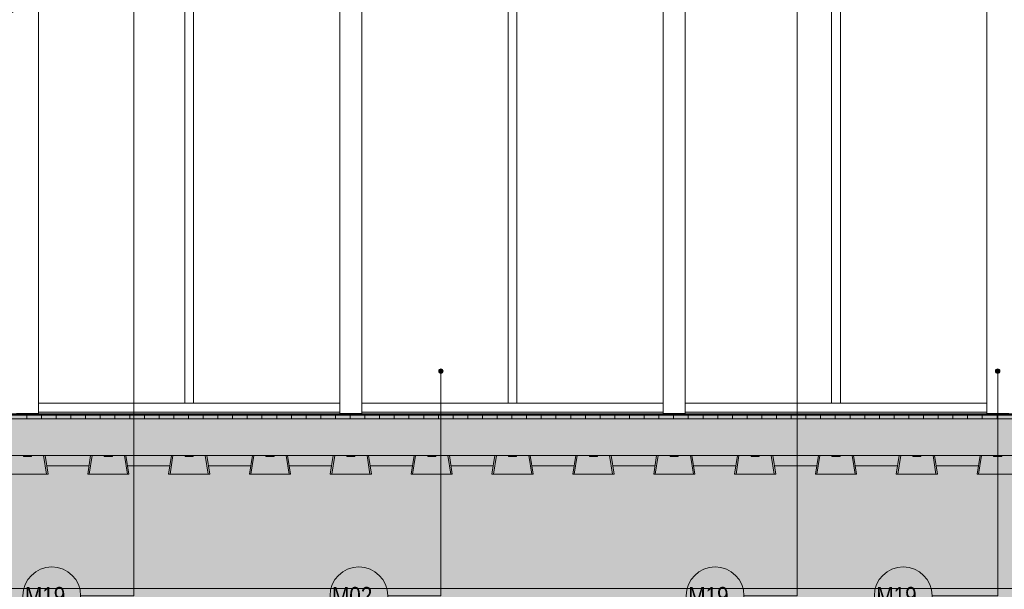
# Model space of a CAD drawing. Header units: millimetres. Extents: x -65 to 293624, y -1905 to 31061.
# Tile 105 of 256: x 55013 to 61711, y 11155 to 15031. Entities that reach past the tile are written whole.
import ezdxf

# ---------------------------------------------------------------- set-up
doc = ezdxf.new("R2010")
doc.units = ezdxf.units.MM
doc.header["$MEASUREMENT"] = 0
for name, color, linetype in [('00 2D joon.AR', 7, 'Continuous'), ('00 Silt sein.AR', 7, 'Continuous'), ('1211 Vundamendid.AR', 7, 'Continuous'), ('1232 Välisseinad.AR', 7, 'Continuous'), ('1244 Fassaadivarustus.AR', 7, 'Continuous'), ('1245 Klaasfassaadid.AR', 7, 'Continuous'), ('1253 Terrassipostid.AR', 7, 'Continuous'), ('1253 Välisterrassid.AR', 7, 'Continuous')]:
    doc.layers.add(name, color=color, linetype=linetype)
doc.styles.add('GENERATED_STYLE_4', font='txt', dxfattribs={"width": 0.84})

# ---------------------------------------------------------------- blocks, each defined once
blk = doc.blocks.new('*X4', base_point=(-38239, 12361.4))
at = {"layer": '1253 Välisterrassid.AR', "color": 7, "linetype": 'Continuous', "lineweight": 13}
for p, q in [((55061, 12341.4), (55061, 12315.4)), ((55061, 12341.4), (55061, 12315.4)), ((55161, 12341.4), (55161, 12315.4)), ((55161, 12341.4), (55161, 12315.4)), ((55261, 12341.4), (55261, 12315.4)), ((55261, 12341.4), (55261, 12315.4)), ((55361, 12341.4), (55361, 12315.4)), ((55361, 12341.4), (55361, 12315.4)), ((55461, 12341.4), (55461, 12315.4)), ((55461, 12341.4), (55461, 12315.4)), ((55561, 12341.4), (55561, 12315.4)), ((55561, 12341.4), (55561, 12315.4)), ((55661, 12341.4), (55661, 12315.4)), ((55661, 12341.4), (55661, 12315.4)), ((55761, 12341.4), (55761, 12315.4)), ((55761, 12341.4), (55761, 12315.4)), ((55861, 12341.4), (55861, 12315.4)), ((55861, 12341.4), (55861, 12315.4)), ((55961, 12341.4), (55961, 12315.4)), ((55961, 12341.4), (55961, 12315.4)), ((56061, 12341.4), (56061, 12315.4)), ((56061, 12341.4), (56061, 12315.4)), ((56161, 12341.4), (56161, 12315.4)), ((56161, 12341.4), (56161, 12315.4)), ((56261, 12341.4), (56261, 12315.4)), ((56261, 12341.4), (56261, 12315.4)), ((56361, 12341.4), (56361, 12315.4)), ((56361, 12341.4), (56361, 12315.4)), ((56461, 12341.4), (56461, 12315.4)), ((56461, 12341.4), (56461, 12315.4)), ((56561, 12341.4), (56561, 12315.4)), ((56561, 12341.4), (56561, 12315.4)), ((56661, 12341.4), (56661, 12315.4)), ((56661, 12341.4), (56661, 12315.4)), ((56761, 12341.4), (56761, 12315.4)), ((56761, 12341.4), (56761, 12315.4)), ((56861, 12341.4), (56861, 12315.4)), ((56861, 12341.4), (56861, 12315.4)), ((56961, 12341.4), (56961, 12315.4)), ((56961, 12341.4), (56961, 12315.4)), ((57061, 12341.4), (57061, 12315.4)), ((57061, 12341.4), (57061, 12315.4)), ((57161, 12341.4), (57161, 12315.4)), ((57161, 12341.4), (57161, 12315.4)), ((57261, 12341.4), (57261, 12315.4)), ((57261, 12341.4), (57261, 12315.4)), ((57361, 12341.4), (57361, 12315.4)), ((57361, 12341.4), (57361, 12315.4)), ((57461, 12341.4), (57461, 12315.4)), ((57461, 12341.4), (57461, 12315.4)), ((57561, 12341.4), (57561, 12315.4)), ((57561, 12341.4), (57561, 12315.4)), ((57661, 12341.4), (57661, 12315.4)), ((57661, 12341.4), (57661, 12315.4)), ((57761, 12341.4), (57761, 12315.4)), ((57761, 12341.4), (57761, 12315.4)), ((57861, 12341.4), (57861, 12315.4)), ((57861, 12341.4), (57861, 12315.4)), ((57961, 12341.4), (57961, 12315.4)), ((57961, 12341.4), (57961, 12315.4)), ((58061, 12341.4), (58061, 12315.4)), ((58061, 12341.4), (58061, 12315.4)), ((58161, 12341.4), (58161, 12315.4)), ((58161, 12341.4), (58161, 12315.4)), ((58261, 12341.4), (58261, 12315.4)), ((58261, 12341.4), (58261, 12315.4)), ((58361, 12341.4), (58361, 12315.4)), ((58361, 12341.4), (58361, 12315.4)), ((58461, 12341.4), (58461, 12315.4)), ((58461, 12341.4), (58461, 12315.4)), ((58561, 12341.4), (58561, 12315.4)), ((58561, 12341.4), (58561, 12315.4)), ((58661, 12341.4), (58661, 12315.4)), ((58661, 12341.4), (58661, 12315.4)), ((58761, 12341.4), (58761, 12315.4)), ((58761, 12341.4), (58761, 12315.4)), ((58861, 12341.4), (58861, 12315.4)), ((58861, 12341.4), (58861, 12315.4)), ((58961, 12341.4), (58961, 12315.4)), ((58961, 12341.4), (58961, 12315.4)), ((59061, 12341.4), (59061, 12315.4)), ((59061, 12341.4), (59061, 12315.4)), ((59161, 12341.4), (59161, 12315.4)), ((59161, 12341.4), (59161, 12315.4)), ((59261, 12341.4), (59261, 12315.4)), ((59261, 12341.4), (59261, 12315.4)), ((59361, 12341.4), (59361, 12315.4)), ((59361, 12341.4), (59361, 12315.4)), ((59461, 12341.4), (59461, 12315.4)), ((59461, 12341.4), (59461, 12315.4)), ((59561, 12341.4), (59561, 12315.4)), ((59561, 12341.4), (59561, 12315.4)), ((59661, 12341.4), (59661, 12315.4)), ((59661, 12341.4), (59661, 12315.4)), ((59761, 12341.4), (59761, 12315.4)), ((59761, 12341.4), (59761, 12315.4)), ((59861, 12341.4), (59861, 12315.4)), ((59861, 12341.4), (59861, 12315.4)), ((59961, 12341.4), (59961, 12315.4)), ((59961, 12341.4), (59961, 12315.4)), ((60061, 12341.4), (60061, 12315.4)), ((60061, 12341.4), (60061, 12315.4)), ((60161, 12341.4), (60161, 12315.4)), ((60161, 12341.4), (60161, 12315.4)), ((60261, 12341.4), (60261, 12315.4)), ((60261, 12341.4), (60261, 12315.4)), ((60361, 12341.4), (60361, 12315.4)), ((60361, 12341.4), (60361, 12315.4)), ((60461, 12341.4), (60461, 12315.4)), ((60461, 12341.4), (60461, 12315.4)), ((60561, 12341.4), (60561, 12315.4)), ((60561, 12341.4), (60561, 12315.4)), ((60661, 12341.4), (60661, 12315.4)), ((60661, 12341.4), (60661, 12315.4)), ((60761, 12341.4), (60761, 12315.4)), ((60761, 12341.4), (60761, 12315.4)), ((60861, 12341.4), (60861, 12315.4)), ((60861, 12341.4), (60861, 12315.4)), ((60961, 12341.4), (60961, 12315.4)), ((60961, 12341.4), (60961, 12315.4)), ((61061, 12341.4), (61061, 12315.4)), ((61061, 12341.4), (61061, 12315.4)), ((61161, 12341.4), (61161, 12315.4)), ((61161, 12341.4), (61161, 12315.4)), ((61261, 12341.4), (61261, 12315.4)), ((61261, 12341.4), (61261, 12315.4)), ((61361, 12341.4), (61361, 12315.4)), ((61361, 12341.4), (61361, 12315.4)), ((61461, 12341.4), (61461, 12315.4)), ((61461, 12341.4), (61461, 12315.4)), ((61561, 12341.4), (61561, 12315.4)), ((61561, 12341.4), (61561, 12315.4)), ((61661, 12341.4), (61661, 12315.4)), ((61661, 12341.4), (61661, 12315.4))]:
    blk.add_line(p, q, dxfattribs=at)
blk = doc.blocks.new('Section Element_1_2', base_point=(-38239, 12361.4))
at = {"layer": '1253 Välisterrassid.AR', "color": 7, "linetype": 'Continuous', "lineweight": 13}
for p, q in [((44822.3, 12341.4), (63230.6, 12341.4)), ((63230.6, 12315.4), (44822.3, 12315.4)), ((44822.3, 12065.4), (63230.6, 12065.4))]:
    blk.add_line(p, q, dxfattribs=at)
at = {"layer": '1253 Välisterrassid.AR', "lineweight": 0}
blk.add_blockref('*X4', (-38239, 12361.4), dxfattribs=at)
blk = doc.blocks.new('Section Element_16_2', base_point=(-38239, 12361.4))
at = {"layer": '1253 Terrassipostid.AR', "color": 7, "linetype": 'Continuous', "lineweight": 13}
for p, q in [((55140.6, 12351.4), (55140.6, 15191.4)), ((54990.6, 12351.4), (55140.6, 12351.4))]:
    blk.add_line(p, q, dxfattribs=at)
blk = doc.blocks.new('Section Element_17_2', base_point=(-38239, 12361.4))
at = {"layer": '1253 Terrassipostid.AR', "color": 7, "linetype": 'Continuous', "lineweight": 13}
for p, q in [((57190.6, 15990.4), (57190.6, 12351.4)), ((57340.6, 12351.4), (57340.6, 15990.4)), ((57190.6, 12351.4), (57340.6, 12351.4))]:
    blk.add_line(p, q, dxfattribs=at)
blk = doc.blocks.new('Section Element_18_2', base_point=(-38239, 12361.4))
at = {"layer": '1253 Terrassipostid.AR', "color": 7, "linetype": 'Continuous', "lineweight": 13}
for p, q in [((59390.6, 15990.4), (59390.6, 12351.4)), ((59540.6, 12351.4), (59540.6, 15990.4)), ((59390.6, 12351.4), (59540.6, 12351.4))]:
    blk.add_line(p, q, dxfattribs=at)
blk = doc.blocks.new('Section Element_19_2', base_point=(-38239, 12361.4))
at = {"layer": '1253 Terrassipostid.AR', "color": 7, "linetype": 'Continuous', "lineweight": 13}
for p, q in [((61590.6, 15990.4), (61590.6, 12351.4)), ((61590.6, 12351.4), (61740.6, 12351.4))]:
    blk.add_line(p, q, dxfattribs=at)
blk = doc.blocks.new('Section Element_48_2', base_point=(-38239, 12361.4))
at = {"layer": '1244 Fassaadivarustus.AR', "color": 7, "linetype": 'Continuous', "lineweight": 13}
for p, q in [((56673.3, 15967.6), (55140.6, 15174.5)), ((56673.3, 15966.4), (55140.6, 15173.4)), ((56673.3, 15966.4), (56673.3, 15967.6)), ((54990.6, 15096.9), (52940.6, 14036.3)), ((54990.6, 15095.8), (52940.6, 14035.1)), ((52790.6, 13957.5), (51684.8, 13385.4)), ((52790.6, 13958.7), (51901.3, 13498.5))]:
    blk.add_line(p, q, dxfattribs=at)
blk = doc.blocks.new('Section Element_110_2', base_point=(-38239, 12361.4))
at = {"layer": '1245 Klaasfassaadid.AR', "color": 7, "linetype": 'Continuous', "lineweight": 13}
for p, q in [((61590.6, 12421.4), (60595.6, 12421.4)), ((61590.6, 12361.4), (60565.6, 12361.4))]:
    blk.add_line(p, q, dxfattribs=at)
blk = doc.blocks.new('Section Element_115_2', base_point=(-38239, 12361.4))
at = {"layer": '1245 Klaasfassaadid.AR', "color": 7, "linetype": 'Continuous', "lineweight": 13}
for p, q in [((56135.6, 12421.4), (55140.6, 12421.4)), ((56165.6, 12361.4), (55140.6, 12361.4))]:
    blk.add_line(p, q, dxfattribs=at)
blk = doc.blocks.new('Section Element_117_2', base_point=(-38239, 12361.4))
at = {"layer": '1245 Klaasfassaadid.AR', "color": 7, "linetype": 'Continuous', "lineweight": 13}
for p, q in [((57190.6, 12421.4), (56195.6, 12421.4)), ((57190.6, 12361.4), (56165.6, 12361.4))]:
    blk.add_line(p, q, dxfattribs=at)
blk = doc.blocks.new('Section Element_119_2', base_point=(-38239, 12361.4))
at = {"layer": '1245 Klaasfassaadid.AR', "color": 7, "linetype": 'Continuous', "lineweight": 13}
for p, q in [((59390.6, 12421.4), (58395.6, 12421.4)), ((59390.6, 12361.4), (58365.6, 12361.4))]:
    blk.add_line(p, q, dxfattribs=at)
blk = doc.blocks.new('Section Element_120_2', base_point=(-38239, 12361.4))
at = {"layer": '1245 Klaasfassaadid.AR', "color": 7, "linetype": 'Continuous', "lineweight": 13}
for p, q in [((60535.6, 12421.4), (59540.6, 12421.4)), ((60565.6, 12361.4), (59540.6, 12361.4))]:
    blk.add_line(p, q, dxfattribs=at)
blk = doc.blocks.new('Section Element_121_2', base_point=(-38239, 12361.4))
at = {"layer": '1245 Klaasfassaadid.AR', "color": 7, "linetype": 'Continuous', "lineweight": 13}
for p, q in [((58335.6, 12421.4), (57340.6, 12421.4)), ((58365.6, 12361.4), (57340.6, 12361.4))]:
    blk.add_line(p, q, dxfattribs=at)
blk = doc.blocks.new('Section Element_209_2', base_point=(-38239, 12361.4))
at = {"layer": '1245 Klaasfassaadid.AR', "color": 7, "linetype": 'Continuous', "lineweight": 13}
for p, q in [((60535.6, 12421.4), (60535.6, 15906.4)), ((60535.6, 15906.4), (60595.6, 15906.4)), ((60595.6, 12421.4), (60595.6, 15906.4)), ((60595.6, 12421.4), (60535.6, 12421.4))]:
    blk.add_line(p, q, dxfattribs=at)
blk = doc.blocks.new('Section Element_212_2', base_point=(-38239, 12361.4))
at = {"layer": '1245 Klaasfassaadid.AR', "color": 7, "linetype": 'Continuous', "lineweight": 13}
for p, q in [((58335.6, 12421.4), (58335.6, 15906.4)), ((58335.6, 15906.4), (58395.6, 15906.4)), ((58395.6, 12421.4), (58395.6, 15906.4)), ((58395.6, 12421.4), (58335.6, 12421.4))]:
    blk.add_line(p, q, dxfattribs=at)
blk = doc.blocks.new('Section Element_216_2', base_point=(-38239, 12361.4))
at = {"layer": '1245 Klaasfassaadid.AR', "color": 7, "linetype": 'Continuous', "lineweight": 13}
for p, q in [((56135.6, 15622.5), (56179.3, 15645)), ((56135.6, 12421.4), (56135.6, 15622.5)), ((56195.6, 12421.4), (56195.6, 15653.3)), ((56195.6, 12421.4), (56135.6, 12421.4))]:
    blk.add_line(p, q, dxfattribs=at)
blk = doc.blocks.new('Section Element_292_2', base_point=(-38239, 12361.4))
at = {"layer": '1232 Välisseinad.AR', "color": 7, "linetype": 'Continuous', "lineweight": 13}
for p, q in [((55484.8, 11996.4), (55196.4, 11996.4)), ((56034.8, 11996.4), (55746.4, 11996.4)), ((56584.8, 11996.4), (56296.4, 11996.4)), ((57134.8, 11996.4), (56846.4, 11996.4)), ((57684.8, 11996.4), (57396.4, 11996.4)), ((58234.8, 11996.4), (57946.4, 11996.4)), ((58784.8, 11996.4), (58496.4, 11996.4)), ((59334.8, 11996.4), (59046.4, 11996.4)), ((59884.8, 11996.4), (59596.4, 11996.4)), ((60434.8, 11996.4), (60146.4, 11996.4)), ((60984.8, 11996.4), (60696.4, 11996.4)), ((61534.8, 11996.4), (61246.4, 11996.4)), ((66135.6, 11161.4), (44035.6, 11161.4))]:
    blk.add_line(p, q, dxfattribs=at)
blk = doc.blocks.new('Section Element_362_2', base_point=(-38239, 12361.4))
at = {"layer": '1211 Vundamendid.AR', "color": 253, "linetype": 'Continuous', "lineweight": 13, "true_color": 0xa5a6a4}
for p, q in [((54925.6, 11938.4), (54945.6, 12065.4)), ((54955.6, 12065.4), (54935.6, 11938.4)), ((55038.1, 12058.4), (55037.6, 12065.4)), ((55093.1, 12058.4), (55038.1, 12058.4)), ((55093.6, 12065.4), (55093.1, 12058.4)), ((55195.6, 11938.4), (55175.6, 12065.4)), ((55205.6, 11938.4), (55185.5, 12065.4)), ((54935.6, 11938.4), (54925.6, 11938.4)), ((54935.6, 11938.4), (55195.6, 11938.4)), ((55205.6, 11938.4), (55195.6, 11938.4))]:
    blk.add_line(p, q, dxfattribs=at)
blk = doc.blocks.new('Section Element_363_2', base_point=(-38239, 12361.4))
at = {"layer": '1211 Vundamendid.AR', "color": 253, "linetype": 'Continuous', "lineweight": 13, "true_color": 0xa5a6a4}
for p, q in [((55475.6, 11938.4), (55495.6, 12065.4)), ((55505.6, 12065.4), (55485.6, 11938.4)), ((55588.1, 12058.4), (55587.6, 12065.4)), ((55643.1, 12058.4), (55588.1, 12058.4)), ((55643.6, 12065.4), (55643.1, 12058.4)), ((55745.6, 11938.4), (55725.6, 12065.4)), ((55755.6, 11938.4), (55735.5, 12065.4)), ((55485.6, 11938.4), (55475.6, 11938.4)), ((55485.6, 11938.4), (55745.6, 11938.4)), ((55755.6, 11938.4), (55745.6, 11938.4))]:
    blk.add_line(p, q, dxfattribs=at)
blk = doc.blocks.new('Section Element_364_2', base_point=(-38239, 12361.4))
at = {"layer": '1211 Vundamendid.AR', "color": 253, "linetype": 'Continuous', "lineweight": 13, "true_color": 0xa5a6a4}
for p, q in [((56025.6, 11938.4), (56045.6, 12065.4)), ((56055.6, 12065.4), (56035.6, 11938.4)), ((56138.1, 12058.4), (56137.6, 12065.4)), ((56193.1, 12058.4), (56138.1, 12058.4)), ((56193.6, 12065.4), (56193.1, 12058.4)), ((56295.6, 11938.4), (56275.6, 12065.4)), ((56305.6, 11938.4), (56285.5, 12065.4)), ((56035.6, 11938.4), (56025.6, 11938.4)), ((56035.6, 11938.4), (56295.6, 11938.4)), ((56305.6, 11938.4), (56295.6, 11938.4))]:
    blk.add_line(p, q, dxfattribs=at)
blk = doc.blocks.new('Section Element_365_2', base_point=(-38239, 12361.4))
at = {"layer": '1211 Vundamendid.AR', "color": 253, "linetype": 'Continuous', "lineweight": 13, "true_color": 0xa5a6a4}
for p, q in [((56575.6, 11938.4), (56595.6, 12065.4)), ((56605.6, 12065.4), (56585.6, 11938.4)), ((56688.1, 12058.4), (56687.6, 12065.4)), ((56743.1, 12058.4), (56688.1, 12058.4)), ((56743.6, 12065.4), (56743.1, 12058.4)), ((56845.6, 11938.4), (56825.6, 12065.4)), ((56855.6, 11938.4), (56835.5, 12065.4)), ((56585.6, 11938.4), (56575.6, 11938.4)), ((56585.6, 11938.4), (56845.6, 11938.4)), ((56855.6, 11938.4), (56845.6, 11938.4))]:
    blk.add_line(p, q, dxfattribs=at)
blk = doc.blocks.new('Section Element_366_2', base_point=(-38239, 12361.4))
at = {"layer": '1211 Vundamendid.AR', "color": 253, "linetype": 'Continuous', "lineweight": 13, "true_color": 0xa5a6a4}
for p, q in [((57125.6, 11938.4), (57145.6, 12065.4)), ((57155.6, 12065.4), (57135.6, 11938.4)), ((57238.1, 12058.4), (57237.6, 12065.4)), ((57293.1, 12058.4), (57238.1, 12058.4)), ((57293.6, 12065.4), (57293.1, 12058.4)), ((57395.6, 11938.4), (57375.6, 12065.4)), ((57405.6, 11938.4), (57385.5, 12065.4)), ((57135.6, 11938.4), (57125.6, 11938.4)), ((57135.6, 11938.4), (57395.6, 11938.4)), ((57405.6, 11938.4), (57395.6, 11938.4))]:
    blk.add_line(p, q, dxfattribs=at)
blk = doc.blocks.new('Section Element_367_2', base_point=(-38239, 12361.4))
at = {"layer": '1211 Vundamendid.AR', "color": 253, "linetype": 'Continuous', "lineweight": 13, "true_color": 0xa5a6a4}
for p, q in [((57675.6, 11938.4), (57695.6, 12065.4)), ((57705.6, 12065.4), (57685.6, 11938.4)), ((57788.1, 12058.4), (57787.6, 12065.4)), ((57843.1, 12058.4), (57788.1, 12058.4)), ((57843.6, 12065.4), (57843.1, 12058.4)), ((57945.6, 11938.4), (57925.6, 12065.4)), ((57955.6, 11938.4), (57935.5, 12065.4)), ((57685.6, 11938.4), (57675.6, 11938.4)), ((57685.6, 11938.4), (57945.6, 11938.4)), ((57955.6, 11938.4), (57945.6, 11938.4))]:
    blk.add_line(p, q, dxfattribs=at)
blk = doc.blocks.new('Section Element_368_2', base_point=(-38239, 12361.4))
at = {"layer": '1211 Vundamendid.AR', "color": 253, "linetype": 'Continuous', "lineweight": 13, "true_color": 0xa5a6a4}
for p, q in [((58225.6, 11938.4), (58245.6, 12065.4)), ((58255.6, 12065.4), (58235.6, 11938.4)), ((58338.1, 12058.4), (58337.6, 12065.4)), ((58393.1, 12058.4), (58338.1, 12058.4)), ((58393.6, 12065.4), (58393.1, 12058.4)), ((58495.6, 11938.4), (58475.6, 12065.4)), ((58505.6, 11938.4), (58485.5, 12065.4)), ((58235.6, 11938.4), (58225.6, 11938.4)), ((58235.6, 11938.4), (58495.6, 11938.4)), ((58505.6, 11938.4), (58495.6, 11938.4))]:
    blk.add_line(p, q, dxfattribs=at)
blk = doc.blocks.new('Section Element_369_2', base_point=(-38239, 12361.4))
at = {"layer": '1211 Vundamendid.AR', "color": 253, "linetype": 'Continuous', "lineweight": 13, "true_color": 0xa5a6a4}
for p, q in [((58775.6, 11938.4), (58795.6, 12065.4)), ((58805.6, 12065.4), (58785.6, 11938.4)), ((58888.1, 12058.4), (58887.6, 12065.4)), ((58943.1, 12058.4), (58888.1, 12058.4)), ((58943.6, 12065.4), (58943.1, 12058.4)), ((59045.6, 11938.4), (59025.6, 12065.4)), ((59055.6, 11938.4), (59035.5, 12065.4)), ((58785.6, 11938.4), (58775.6, 11938.4)), ((58785.6, 11938.4), (59045.6, 11938.4)), ((59055.6, 11938.4), (59045.6, 11938.4))]:
    blk.add_line(p, q, dxfattribs=at)
blk = doc.blocks.new('Section Element_370_2', base_point=(-38239, 12361.4))
at = {"layer": '1211 Vundamendid.AR', "color": 253, "linetype": 'Continuous', "lineweight": 13, "true_color": 0xa5a6a4}
for p, q in [((59325.6, 11938.4), (59345.6, 12065.4)), ((59355.6, 12065.4), (59335.6, 11938.4)), ((59438.1, 12058.4), (59437.6, 12065.4)), ((59493.1, 12058.4), (59438.1, 12058.4)), ((59493.6, 12065.4), (59493.1, 12058.4)), ((59595.6, 11938.4), (59575.6, 12065.4)), ((59605.6, 11938.4), (59585.5, 12065.4)), ((59335.6, 11938.4), (59325.6, 11938.4)), ((59335.6, 11938.4), (59595.6, 11938.4)), ((59605.6, 11938.4), (59595.6, 11938.4))]:
    blk.add_line(p, q, dxfattribs=at)
blk = doc.blocks.new('Section Element_371_2', base_point=(-38239, 12361.4))
at = {"layer": '1211 Vundamendid.AR', "color": 253, "linetype": 'Continuous', "lineweight": 13, "true_color": 0xa5a6a4}
for p, q in [((59875.6, 11938.4), (59895.6, 12065.4)), ((59905.6, 12065.4), (59885.6, 11938.4)), ((59988.1, 12058.4), (59987.6, 12065.4)), ((60043.1, 12058.4), (59988.1, 12058.4)), ((60043.6, 12065.4), (60043.1, 12058.4)), ((60145.6, 11938.4), (60125.6, 12065.4)), ((60155.6, 11938.4), (60135.5, 12065.4)), ((59885.6, 11938.4), (59875.6, 11938.4)), ((59885.6, 11938.4), (60145.6, 11938.4)), ((60155.6, 11938.4), (60145.6, 11938.4))]:
    blk.add_line(p, q, dxfattribs=at)
blk = doc.blocks.new('Section Element_372_2', base_point=(-38239, 12361.4))
at = {"layer": '1211 Vundamendid.AR', "color": 253, "linetype": 'Continuous', "lineweight": 13, "true_color": 0xa5a6a4}
for p, q in [((60425.6, 11938.4), (60445.6, 12065.4)), ((60455.6, 12065.4), (60435.6, 11938.4)), ((60538.1, 12058.4), (60537.6, 12065.4)), ((60593.1, 12058.4), (60538.1, 12058.4)), ((60593.6, 12065.4), (60593.1, 12058.4)), ((60695.6, 11938.4), (60675.6, 12065.4)), ((60705.6, 11938.4), (60685.5, 12065.4)), ((60435.6, 11938.4), (60425.6, 11938.4)), ((60435.6, 11938.4), (60695.6, 11938.4)), ((60705.6, 11938.4), (60695.6, 11938.4))]:
    blk.add_line(p, q, dxfattribs=at)
blk = doc.blocks.new('Section Element_373_2', base_point=(-38239, 12361.4))
at = {"layer": '1211 Vundamendid.AR', "color": 253, "linetype": 'Continuous', "lineweight": 13, "true_color": 0xa5a6a4}
for p, q in [((60975.6, 11938.4), (60995.6, 12065.4)), ((61005.6, 12065.4), (60985.6, 11938.4)), ((61088.1, 12058.4), (61087.6, 12065.4)), ((61143.1, 12058.4), (61088.1, 12058.4)), ((61143.6, 12065.4), (61143.1, 12058.4)), ((61245.6, 11938.4), (61225.6, 12065.4)), ((61255.6, 11938.4), (61235.5, 12065.4)), ((60985.6, 11938.4), (60975.6, 11938.4)), ((60985.6, 11938.4), (61245.6, 11938.4)), ((61255.6, 11938.4), (61245.6, 11938.4))]:
    blk.add_line(p, q, dxfattribs=at)
blk = doc.blocks.new('Section Element_374_2', base_point=(-38239, 12361.4))
at = {"layer": '1211 Vundamendid.AR', "color": 253, "linetype": 'Continuous', "lineweight": 13, "true_color": 0xa5a6a4}
for p, q in [((61525.6, 11938.4), (61545.6, 12065.4)), ((61555.6, 12065.4), (61535.6, 11938.4)), ((61638.1, 12058.4), (61637.6, 12065.4)), ((61693.1, 12058.4), (61638.1, 12058.4)), ((61693.6, 12065.4), (61693.1, 12058.4)), ((61795.6, 11938.4), (61775.6, 12065.4)), ((61805.6, 11938.4), (61785.5, 12065.4)), ((61535.6, 11938.4), (61525.6, 11938.4)), ((61535.6, 11938.4), (61795.6, 11938.4)), ((61805.6, 11938.4), (61795.6, 11938.4))]:
    blk.add_line(p, q, dxfattribs=at)
blk = doc.blocks.new('Label_7_2', base_point=(57878.3, 12640))
at = {"layer": '00 Silt sein.AR', "linetype": 'Continuous', "lineweight": 0, "true_color": 0x000000}
blk.add_hatch(color=178, dxfattribs=at).paths.add_polyline_path([(57863.3, 12640), (57864.5, 12634.2), (57867.7, 12629.3), (57872.6, 12626.1), (57878.3, 12625), (57884.1, 12626.1), (57889, 12629.3), (57892.2, 12634.2), (57893.3, 12640), (57892.2, 12645.7), (57889, 12650.6), (57884.1, 12653.8), (57878.3, 12655), (57872.6, 12653.8), (57867.7, 12650.6), (57864.5, 12645.7)])
at = {"layer": '00 Silt sein.AR', "color": 7, "linetype": 'Continuous', "lineweight": 13}
for p, q in [((57878.3, 12625), (57878.3, 11111.4)), ((57878.3, 11111.4), (57516.2, 11111.4))]:
    blk.add_line(p, q, dxfattribs=at)
at = {"layer": '00 Silt sein.AR', "color": 7, "linetype": 'Continuous', "lineweight": 13, "flags": 128}
blk.add_lwpolyline([(57516.2, 11111.4, 1), (57123.8, 11111.4, 1)], format="xyb", close=True, dxfattribs=at)
at = {"layer": '00 Silt sein.AR', "color": 7, "linetype": 'Continuous', "lineweight": 13}
blk.add_circle((57878.3, 12640), 15, dxfattribs=at)
at = {"layer": '00 Silt sein.AR', "color": 7, "lineweight": 13, "insert": (57320, 11171.4), "char_height": 120, "attachment_point": 2, "style": 'GENERATED_STYLE_4'}
blk.add_mtext('\\A1;{\\pqc;\\pt0,20000;\\fArial|b0|i0|c0|p34;M02 \\fArial|b0|i0|c0|p34;\\A1{\\H.66x;\\S^  ;}\\fArial|b0|i0|c0|p34;\\fArial|b0|i0|c0|p34;\\A1{\\H.66x;\\S^  ;}\\fArial|b0|i0|c0|p34;\\fArial|b0|i0|c0|p34;\\fArial|b0|i0|c0|p34;\\fArial|b0|i0|c0|p34;\\fArial|b0|i0|c0|p34;\\fArial|b0|i0|c0|p34;\\fArial|b0|i0|c0|p34;\\fArial|b0|i0|c0|p34;\\fArial|b0|i0|c0|p34;\\fArial|b0|i0|c0|p34;\\fArial|b0|i0|c0|p34;\\fArial|b0|i0|c0|p34;\\fArial|b0|i0|c0|p34;\\fArial|b0|i0|c0|p34;\\fArial|b0|i0|c0|p34;\\fArial|b0|i0|c0|p34;\\fArial|b0|i0|c0|p34;\\fArial|b0|i0|c0|p34;\\fArial|b0|i0|c0|p34;\\fArial|b0|i0|c0|p34;\\fArial|b0|i0|c0|p34;\\fArial|b0|i0|c0|p34;\\fArial|b0|i0|c0|p34;\\fArial|b0|i0|c0|p34;\\fArial|b0|i0|c0|p34;\\fArial|b0|i0|c0|p34;\\fArial|b0|i0|c0|p34;\\fArial|b0|i0|c0|p34;\\fArial|b0|i0|c0|p34;\\fArial|b0|i0|c0|p34;\\fArial|b0|i0|c0|p34;\\fArial|b0|i0|c0|p34;\\fArial|b0|i0|c0|p34;\\fArial|b0|i0|c0|p34;\\fArial|b0|i0|c0|p34;\\fArial|b0|i0|c0|p34;\\fArial|b0|i0|c0|p34;\\fArial|b0|i0|c0|p34;\\fArial|b0|i0|c0|p34;\\fArial|b0|i0|c0|p34;\\fArial|b0|i0|c0|p34;\\fArial|b0|i0|c0|p34;\\fArial|b0|i0|c0|p34;\\fArial|b0|i0|c0|p34;}', dxfattribs=at)
blk = doc.blocks.new('Label_8_2', base_point=(61665.6, 12640))
at = {"layer": '00 Silt sein.AR', "linetype": 'Continuous', "lineweight": 0, "true_color": 0x000000}
blk.add_hatch(color=178, dxfattribs=at).paths.add_polyline_path([(61650.6, 12640), (61651.7, 12634.2), (61655, 12629.3), (61659.9, 12626.1), (61665.6, 12625), (61671.3, 12626.1), (61676.2, 12629.3), (61679.5, 12634.2), (61680.6, 12640), (61679.5, 12645.7), (61676.2, 12650.6), (61671.3, 12653.8), (61665.6, 12655), (61659.9, 12653.8), (61655, 12650.6), (61651.7, 12645.7)])
at = {"layer": '00 Silt sein.AR', "color": 7, "linetype": 'Continuous', "lineweight": 13}
for p, q in [((61665.6, 12625), (61665.6, 11111.4)), ((61665.6, 11111.4), (61219.2, 11111.4))]:
    blk.add_line(p, q, dxfattribs=at)
at = {"layer": '00 Silt sein.AR', "color": 7, "linetype": 'Continuous', "lineweight": 13, "flags": 128}
blk.add_lwpolyline([(61219.2, 11111.4, 1), (60826.7, 11111.4, 1)], format="xyb", close=True, dxfattribs=at)
at = {"layer": '00 Silt sein.AR', "color": 7, "linetype": 'Continuous', "lineweight": 13}
blk.add_circle((61665.6, 12640), 15, dxfattribs=at)
at = {"layer": '00 Silt sein.AR', "color": 7, "lineweight": 13, "insert": (61023, 11171.4), "char_height": 120, "attachment_point": 2, "style": 'GENERATED_STYLE_4'}
blk.add_mtext('\\A1;{\\pqc;\\pt0,20000;\\fArial|b0|i0|c0|p34;M19 \\fArial|b0|i0|c0|p34;\\A1{\\H.66x;\\S^  ;}\\fArial|b0|i0|c0|p34;\\fArial|b0|i0|c0|p34;\\A1{\\H.66x;\\S^  ;}\\fArial|b0|i0|c0|p34;\\fArial|b0|i0|c0|p34;\\fArial|b0|i0|c0|p34;\\fArial|b0|i0|c0|p34;\\fArial|b0|i0|c0|p34;\\fArial|b0|i0|c0|p34;\\fArial|b0|i0|c0|p34;\\fArial|b0|i0|c0|p34;\\fArial|b0|i0|c0|p34;\\fArial|b0|i0|c0|p34;\\fArial|b0|i0|c0|p34;\\fArial|b0|i0|c0|p34;\\fArial|b0|i0|c0|p34;\\fArial|b0|i0|c0|p34;\\fArial|b0|i0|c0|p34;\\fArial|b0|i0|c0|p34;\\fArial|b0|i0|c0|p34;\\fArial|b0|i0|c0|p34;\\fArial|b0|i0|c0|p34;\\fArial|b0|i0|c0|p34;\\fArial|b0|i0|c0|p34;\\fArial|b0|i0|c0|p34;\\fArial|b0|i0|c0|p34;\\fArial|b0|i0|c0|p34;\\fArial|b0|i0|c0|p34;\\fArial|b0|i0|c0|p34;\\fArial|b0|i0|c0|p34;\\fArial|b0|i0|c0|p34;\\fArial|b0|i0|c0|p34;\\fArial|b0|i0|c0|p34;\\fArial|b0|i0|c0|p34;\\fArial|b0|i0|c0|p34;\\fArial|b0|i0|c0|p34;\\fArial|b0|i0|c0|p34;\\fArial|b0|i0|c0|p34;\\fArial|b0|i0|c0|p34;\\fArial|b0|i0|c0|p34;\\fArial|b0|i0|c0|p34;\\fArial|b0|i0|c0|p34;\\fArial|b0|i0|c0|p34;\\fArial|b0|i0|c0|p34;\\fArial|b0|i0|c0|p34;\\fArial|b0|i0|c0|p34;\\fArial|b0|i0|c0|p34;}', dxfattribs=at)
blk = doc.blocks.new('Label_13_2', base_point=(55789.7, 15701.4))
at = {"layer": '00 Silt sein.AR', "linetype": 'Continuous', "lineweight": 0, "true_color": 0x000000}
blk.add_hatch(color=178, dxfattribs=at).paths.add_polyline_path([(55774.7, 15701.4), (55775.8, 15695.7), (55779.1, 15690.8), (55784, 15687.6), (55789.7, 15686.4), (55795.4, 15687.6), (55800.3, 15690.8), (55803.6, 15695.7), (55804.7, 15701.4), (55803.6, 15707.2), (55800.3, 15712), (55795.4, 15715.3), (55789.7, 15716.4), (55784, 15715.3), (55779.1, 15712), (55775.8, 15707.2)])
at = {"layer": '00 Silt sein.AR', "color": 7, "linetype": 'Continuous', "lineweight": 13}
for p, q in [((55789.7, 15686.4), (55789.7, 11111.4)), ((55789.7, 11111.4), (55427.6, 11111.4))]:
    blk.add_line(p, q, dxfattribs=at)
at = {"layer": '00 Silt sein.AR', "color": 7, "linetype": 'Continuous', "lineweight": 13, "flags": 128}
blk.add_lwpolyline([(55427.6, 11111.4, 1), (55035.1, 11111.4, 1)], format="xyb", close=True, dxfattribs=at)
at = {"layer": '00 Silt sein.AR', "color": 7, "linetype": 'Continuous', "lineweight": 13}
blk.add_circle((55789.7, 15701.4), 15, dxfattribs=at)
at = {"layer": '00 Silt sein.AR', "color": 7, "lineweight": 13, "insert": (55231.3, 11171.4), "char_height": 120, "attachment_point": 2, "style": 'GENERATED_STYLE_4'}
blk.add_mtext('\\A1;{\\pqc;\\pt0,20000;\\fArial|b0|i0|c0|p34;M19 \\fArial|b0|i0|c0|p34;\\A1{\\H.66x;\\S^  ;}\\fArial|b0|i0|c0|p34;\\fArial|b0|i0|c0|p34;\\A1{\\H.66x;\\S^  ;}\\fArial|b0|i0|c0|p34;\\fArial|b0|i0|c0|p34;\\fArial|b0|i0|c0|p34;\\fArial|b0|i0|c0|p34;\\fArial|b0|i0|c0|p34;\\fArial|b0|i0|c0|p34;\\fArial|b0|i0|c0|p34;\\fArial|b0|i0|c0|p34;\\fArial|b0|i0|c0|p34;\\fArial|b0|i0|c0|p34;\\fArial|b0|i0|c0|p34;\\fArial|b0|i0|c0|p34;\\fArial|b0|i0|c0|p34;\\fArial|b0|i0|c0|p34;\\fArial|b0|i0|c0|p34;\\fArial|b0|i0|c0|p34;\\fArial|b0|i0|c0|p34;\\fArial|b0|i0|c0|p34;\\fArial|b0|i0|c0|p34;\\fArial|b0|i0|c0|p34;\\fArial|b0|i0|c0|p34;\\fArial|b0|i0|c0|p34;\\fArial|b0|i0|c0|p34;\\fArial|b0|i0|c0|p34;\\fArial|b0|i0|c0|p34;\\fArial|b0|i0|c0|p34;\\fArial|b0|i0|c0|p34;\\fArial|b0|i0|c0|p34;\\fArial|b0|i0|c0|p34;\\fArial|b0|i0|c0|p34;\\fArial|b0|i0|c0|p34;\\fArial|b0|i0|c0|p34;\\fArial|b0|i0|c0|p34;\\fArial|b0|i0|c0|p34;\\fArial|b0|i0|c0|p34;\\fArial|b0|i0|c0|p34;\\fArial|b0|i0|c0|p34;\\fArial|b0|i0|c0|p34;\\fArial|b0|i0|c0|p34;\\fArial|b0|i0|c0|p34;\\fArial|b0|i0|c0|p34;\\fArial|b0|i0|c0|p34;\\fArial|b0|i0|c0|p34;\\fArial|b0|i0|c0|p34;}', dxfattribs=at)
blk = doc.blocks.new('Label_14_2', base_point=(60301.7, 16175.1))
at = {"layer": '00 Silt sein.AR', "linetype": 'Continuous', "lineweight": 0, "true_color": 0x000000}
blk.add_hatch(color=178, dxfattribs=at).paths.add_polyline_path([(60286.7, 16175.1), (60287.8, 16169.4), (60291.1, 16164.5), (60296, 16161.3), (60301.7, 16160.1), (60307.4, 16161.3), (60312.3, 16164.5), (60315.6, 16169.4), (60316.7, 16175.1), (60315.6, 16180.9), (60312.3, 16185.7), (60307.4, 16189), (60301.7, 16190.1), (60296, 16189), (60291.1, 16185.7), (60287.8, 16180.9)])
at = {"layer": '00 Silt sein.AR', "color": 7, "linetype": 'Continuous', "lineweight": 13}
for p, q in [((60301.7, 16160.1), (60301.7, 11111.4)), ((60301.7, 11111.4), (59939.6, 11111.4))]:
    blk.add_line(p, q, dxfattribs=at)
at = {"layer": '00 Silt sein.AR', "color": 7, "linetype": 'Continuous', "lineweight": 13, "flags": 128}
blk.add_lwpolyline([(59939.6, 11111.4, 1), (59547.1, 11111.4, 1)], format="xyb", close=True, dxfattribs=at)
at = {"layer": '00 Silt sein.AR', "color": 7, "linetype": 'Continuous', "lineweight": 13}
blk.add_circle((60301.7, 16175.1), 15, dxfattribs=at)
at = {"layer": '00 Silt sein.AR', "color": 7, "lineweight": 13, "insert": (59743.4, 11171.4), "char_height": 120, "attachment_point": 2, "style": 'GENERATED_STYLE_4'}
blk.add_mtext('\\A1;{\\pqc;\\pt0,20000;\\fArial|b0|i0|c0|p34;M19 \\fArial|b0|i0|c0|p34;\\A1{\\H.66x;\\S^  ;}\\fArial|b0|i0|c0|p34;\\fArial|b0|i0|c0|p34;\\A1{\\H.66x;\\S^  ;}\\fArial|b0|i0|c0|p34;\\fArial|b0|i0|c0|p34;\\fArial|b0|i0|c0|p34;\\fArial|b0|i0|c0|p34;\\fArial|b0|i0|c0|p34;\\fArial|b0|i0|c0|p34;\\fArial|b0|i0|c0|p34;\\fArial|b0|i0|c0|p34;\\fArial|b0|i0|c0|p34;\\fArial|b0|i0|c0|p34;\\fArial|b0|i0|c0|p34;\\fArial|b0|i0|c0|p34;\\fArial|b0|i0|c0|p34;\\fArial|b0|i0|c0|p34;\\fArial|b0|i0|c0|p34;\\fArial|b0|i0|c0|p34;\\fArial|b0|i0|c0|p34;\\fArial|b0|i0|c0|p34;\\fArial|b0|i0|c0|p34;\\fArial|b0|i0|c0|p34;\\fArial|b0|i0|c0|p34;\\fArial|b0|i0|c0|p34;\\fArial|b0|i0|c0|p34;\\fArial|b0|i0|c0|p34;\\fArial|b0|i0|c0|p34;\\fArial|b0|i0|c0|p34;\\fArial|b0|i0|c0|p34;\\fArial|b0|i0|c0|p34;\\fArial|b0|i0|c0|p34;\\fArial|b0|i0|c0|p34;\\fArial|b0|i0|c0|p34;\\fArial|b0|i0|c0|p34;\\fArial|b0|i0|c0|p34;\\fArial|b0|i0|c0|p34;\\fArial|b0|i0|c0|p34;\\fArial|b0|i0|c0|p34;\\fArial|b0|i0|c0|p34;\\fArial|b0|i0|c0|p34;\\fArial|b0|i0|c0|p34;\\fArial|b0|i0|c0|p34;\\fArial|b0|i0|c0|p34;\\fArial|b0|i0|c0|p34;\\fArial|b0|i0|c0|p34;\\fArial|b0|i0|c0|p34;}', dxfattribs=at)

msp = doc.modelspace()

# ---------------------------------------------------------------- hatches: boundary and pattern name
at = {"layer": '00 2D joon.AR', "linetype": 'Continuous', "lineweight": 13}
msp.add_hatch(color=255, dxfattribs=at).paths.add_polyline_path([(7573, 11665.6), (30051.3, 11665.6), (35544.6, 12066.9), (39188.6, 12336.4), (39188.6, 12341.4), (44822.3, 12341.4), (44822.3, 12344.4), (63230.6, 12344.4), (63230.6, 12341.4), (72194.8, 12341.4), (72194.8, 1343.6), (7573, 1343.6)])

# ---------------------------------------------------------------- linework, layer by layer
at = {"layer": '00 2D joon.AR', "color": 7, "linetype": 'Continuous', "lineweight": 50, "flags": 128}
msp.add_lwpolyline([(7573, 11665.6), (30051.3, 11665.6), (35544.6, 12066.9), (39188.6, 12336.4), (39188.6, 12341.4), (44822.3, 12341.4), (44822.3, 12344.4), (63230.6, 12344.4), (63230.6, 12341.4), (72194.8, 12341.4), (72194.8, 1343.6), (7573, 1343.6)], close=True, dxfattribs=at)

# ---------------------------------------------------------------- block references
at = {"layer": '00 Silt sein.AR', "color": 7, "linetype": 'Continuous', "lineweight": 13}
for name, p in [('Label_14_2', (60301.7, 16175.1)), ('Label_13_2', (55789.7, 15701.4)), ('Label_7_2', (57878.3, 12640)), ('Label_8_2', (61665.6, 12640))]:
    msp.add_blockref(name, p, dxfattribs=at)
at = {"layer": '1211 Vundamendid.AR', "lineweight": 0}
for name in ['Section Element_362_2', 'Section Element_363_2', 'Section Element_364_2', 'Section Element_365_2', 'Section Element_366_2', 'Section Element_367_2', 'Section Element_368_2', 'Section Element_369_2', 'Section Element_370_2', 'Section Element_371_2', 'Section Element_372_2', 'Section Element_373_2', 'Section Element_374_2']:
    msp.add_blockref(name, (-38239, 12361.4), dxfattribs=at)
at = {"layer": '1232 Välisseinad.AR', "lineweight": 0}
msp.add_blockref('Section Element_292_2', (-38239, 12361.4), dxfattribs=at)
at = {"layer": '1244 Fassaadivarustus.AR', "lineweight": 0}
msp.add_blockref('Section Element_48_2', (-38239, 12361.4), dxfattribs=at)
at = {"layer": '1245 Klaasfassaadid.AR', "lineweight": 0}
for name in ['Section Element_212_2', 'Section Element_209_2', 'Section Element_216_2', 'Section Element_115_2', 'Section Element_117_2', 'Section Element_121_2', 'Section Element_119_2', 'Section Element_120_2', 'Section Element_110_2']:
    msp.add_blockref(name, (-38239, 12361.4), dxfattribs=at)
at = {"layer": '1253 Terrassipostid.AR', "lineweight": 0}
for name in ['Section Element_19_2', 'Section Element_18_2', 'Section Element_17_2', 'Section Element_16_2']:
    msp.add_blockref(name, (-38239, 12361.4), dxfattribs=at)
at = {"layer": '1253 Välisterrassid.AR', "lineweight": 0}
msp.add_blockref('Section Element_1_2', (-38239, 12361.4), dxfattribs=at)

doc.saveas('drawing.dxf')
